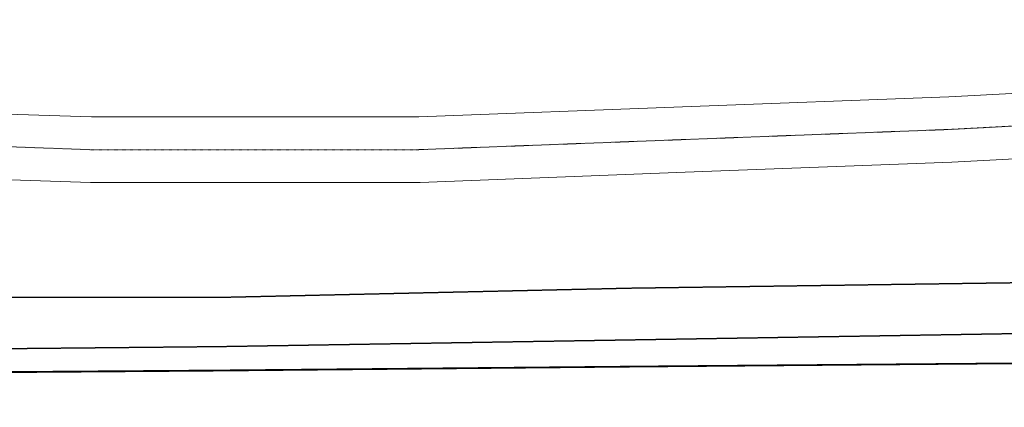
# Model space of a CAD drawing. Header units: metres. Extents: x -270273 to 328371, y -146885 to 591473.
# Tile 16 of 256: x -121995 to -61774, y -79159 to -55462. Entities that reach past the tile are written whole.
import ezdxf

# ---------------------------------------------------------------- set-up
doc = ezdxf.new("R2010")
doc.units = ezdxf.units.M
doc.header["$PDMODE"] = 1
doc.linetypes.add('GRENS', pattern=[1, 0.5, -0.25, 0, -0.25])
doc.linetypes.add('STIPPELFIJN', pattern=[0.375, 0.25, -0.125])
doc.layers.add('B-XX-KG-KADASTRAAL-G', color=2, linetype='GRENS', lineweight=18)
doc.layers.add('B-XX-WH-WATER-G', color=150, linetype='Continuous', lineweight=18)
doc.layers.add('B-XX-VH-KANTVERHARDING-GN', color=60, linetype='STIPPELFIJN')

msp = doc.modelspace()

# ---------------------------------------------------------------- linework, layer by layer
at = {"layer": 'B-XX-KG-KADASTRAAL-G', "ltscale": 0.8}
msp.add_lwpolyline([(782.1343, 66615.5713), (-50800.4104, 70098.7003), (-187973.8805, 66884.3653), (-193014.1739, 42936.1037), (-194700.0152, 24928.9413), (-194702.7623, -12127.5489), (-194643.0153, -17176.8892), (-194645.629, -52432.3555), (-194746.6358, -61197.0966), (-160621.1617, -62688.6486), (-150747.9274, -62652.5481), (-150748.3737, -60647.8535), (-144930.2857, -60623.7319), (-139629.1935, -60677.2902), (-130664.2301, -60975.6439), (-130677.9589, -62936.8406), (-117630.3939, -63410.5168), (-97699.8172, -63411.9943), (-65070.684, -62169.5525), (-39535.1686, -60816.5709), (-36927.9394, -59433.2375), (-29491.709, -59105.4353), (-29491.709, -59105.4353), (-24451.4364, -59058.9641)], dxfattribs=at)
at = {"layer": 'B-XX-VH-KANTVERHARDING-GN'}
for points in [[(-151118.2933, -76948.9813), (-150459.5633, -65826.8804), (-151116.623, -77081.3904), (-128073.7714, -77019.503), (-109958.2803, -76886.1418), (-84504.7248, -76646.8026), (-61126.2063, -76450.4323), (-44121.7042, -76263.3507), (-39838.5856, -76399.1069), (8388.871, -75260.9508), (50308.0568, -74249.1146), (66581.4292, -73934), (66681.5156, -79158.6659)], [(-151066.8926, -76988.8648), (-150410.5855, -65866.6206), (-151065.1934, -77121.2735), (-128022.3559, -77054.3663), (-109906.8942, -76917.0586), (-84453.3915, -76672.1745), (-61074.9163, -76470.7112), (-44070.4554, -76279.9252), (-39787.3073, -76414.7484), (8439.9002, -75266.086), (50358.8646, -74245.1179), (66632.1679, -73926.4581), (66733.3926, -79151.1021)], [(-129521.0357, -72415.1922), (-109535.4617, -72425.5817), (-84661.5122, -71866.4192), (-61361.3528, -71537.8744), (-41247.9598, -70448.4204)], [(-130920.9975, -75645.606), (-109725.8794, -75437.7834), (-84518.3166, -75026.8477), (-60965.5251, -74641.2159), (-41169.6684, -74752.5556)]]:
    msp.add_lwpolyline(points, dxfattribs=at)
msp.add_point((-65088.2354, -73371.8791), dxfattribs=at)
at = {"layer": 'B-XX-WH-WATER-G'}
msp.add_lwpolyline([(-128679.2118, -65043.9197), (-117663.1584, -65410.5336), (-97508.9886, -65406.1774), (-81297.5277, -64788.8825), (-64979.7188, -64167.5381), (-39117.6321, -62797.2534, 1), (-39329.2725, -58802.8563), (-65161.6492, -60171.5669), (-81449.7281, -60791.7792), (-97585.5485, -61406.1938), (-117597.049, -61410.5192), (-128546.1656, -61046.133, 1.0340571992), (-128679.2118, -65043.9197)], format="xyb", dxfattribs=at)

doc.saveas('drawing.dxf')
